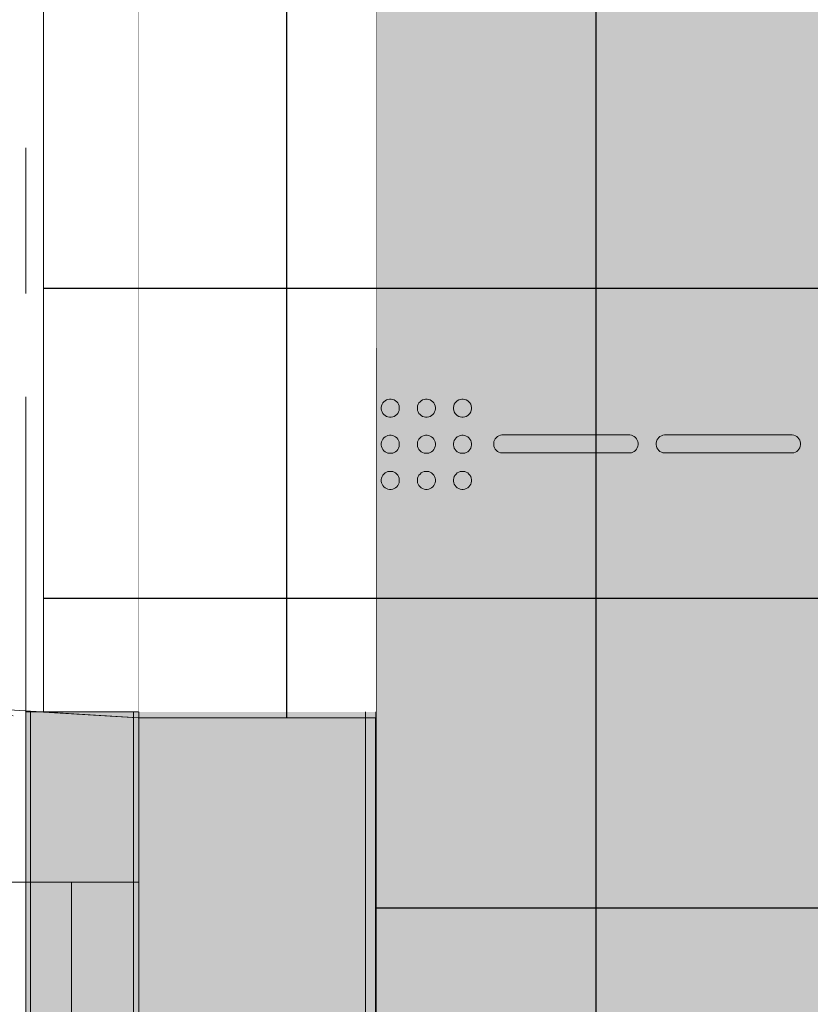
# Model space of a CAD drawing. Header units: millimetres. Extents: x -440702 to -371925, y -30725 to 14204.
# Tile 216 of 256: x -437358 to -435825, y -15053 to -13145. Entities that reach past the tile are written whole.
import ezdxf
from ezdxf.enums import TextEntityAlignment as Align

# ---------------------------------------------------------------- set-up
doc = ezdxf.new("R2010")
doc.units = ezdxf.units.MM
doc.header["$MEASUREMENT"] = 0
for name, pattern in [('Achse', [2300, 0, -800, 1500, 0]), ('Dashed', [564.444447, 282.222223, -282.222223]), ('Hidden Line', [391.222223, 282.222223, -109]), ('Wipeout_Contour', [1000, 0, -1000])]:
    doc.linetypes.add(name, pattern=pattern)
for name, color, linetype in [('A-AREA.IFC Model', 7, 'Continuous'), ('New_A-FLOR.IFC Model', 7, 'Continuous'), ('New_A-WALL.IFC Model', 7, 'Continuous'), ('SA viimistlus_põrand', 7, 'Continuous')]:
    doc.layers.add(name, color=color, linetype=linetype)
for name, color, linetype, lineweight in [('ARCHICAD Zone Stamps_Pen_No__1', 7, 'Continuous', 13), ('New_A-WALL.IFC Model_Pen_No__1', 7, 'Continuous', 13), ('New_A-WALL.IFC Model_Pen_No__23', 7, 'Continuous', 13), ('SA viimistlus_põrand_Pen_No__1', 7, 'Continuous', 13), ('SA viimistlus_põrand_Pen_No__42', 8, 'Continuous', 25)]:
    doc.layers.add(name, color=color, linetype=linetype, lineweight=lineweight)
for name, color, linetype, lineweight, true_color in [('New_A-FLOR.IFC Model_Pen_No__89', 7, 'Continuous', 20, 0x71cebe), ('New_A-WALL.IFC Model_Pen_No__160', 7, 'Continuous', 0, 0xe8e8e8), ('New_A-WALL.IFC Model_Pen_No__87', 7, 'Continuous', 20, 0x6a6a6a), ('SA viimistlus_põrand_Pen_No__44', 7, 'Continuous', 18, 0x5b722e), ('SA viimistlus_põrand_Pen_No__64', 7, 'Continuous', 18, 0x41c341)]:
    doc.layers.add(name, color=color, linetype=linetype, lineweight=lineweight, true_color=true_color)
doc.styles.add('GENERATED_STYLE_1', font='txt')

# ---------------------------------------------------------------- blocks, each defined once
blk = doc.blocks.new('Vastuvõtt_102_1_1', base_point=(-433333.9, -15624.1))
at = {"layer": 'A-AREA.IFC Model', "linetype": 'Continuous', "lineweight": 0, "true_color": 0xffffff}
h = blk.add_hatch(color=7, dxfattribs=at)
h.paths.add_polyline_path([(-433176.5, -12877.5), (-436668.1, -12877.5), (-436668, -18427.6), (-435870.8, -18427.6), (-435680.8, -18471.6), (-431380.8, -18471.6), (-431380.8, -18427.6), (-431165.5, -18427.6), (-431165.5, -18298.8), (-430765.5, -18298.8), (-430765.5, -18427.6), (-427931.7, -18427.6), (-427931.7, -12877.5), (-431039.5, -12877.5)])
h.paths.add_polyline_path([(-430840.5, -16827.5), (-431090.5, -16827.5), (-431090.5, -16577.5), (-430840.5, -16577.5)], flags=0)
h.paths.add_polyline_path([(-430765.5, -14718.8), (-431039.5, -14718.8), (-431039.5, -14132.8), (-430765.5, -14132.8)], flags=0)
at = {"layer": 'ARCHICAD Zone Stamps_Pen_No__1', "color": 7, "lineweight": 13, "style": 'GENERATED_STYLE_1'}
for tag, p in [('ROOM_NAME', (-433333.9, -15674.4)), ('ROOM_NUMBER', (-433333.9, -16020.1)), ('ROOM_AREA', (-433333.9, -16365.8))]:
    blk.add_attdef(tag, text='', height=220, dxfattribs=at).set_placement(p, align=Align.TOP_LEFT)
blk = doc.blocks.new('Slab_3_1', base_point=(-406582.9, -12877.5))
at = {"layer": 'New_A-FLOR.IFC Model_Pen_No__89', "color": 123, "linetype": 'Dashed', "lineweight": 20, "true_color": 0x71cebe, "flags": 128}
blk.add_lwpolyline([(-406582.9, -12877.5), (-436667.1, -12877.5), (-436667.1, -18427.6), (-406582.9, -18427.6)], close=True, dxfattribs=at)
blk = doc.blocks.new('Slab_51_1', base_point=(-436667.1, -12877.5))
at = {"layer": 'New_A-FLOR.IFC Model_Pen_No__89', "color": 123, "linetype": 'Continuous', "lineweight": 20, "true_color": 0x71cebe, "flags": 128}
blk.add_lwpolyline([(-436667.1, -12877.5), (-436667.1, -18427.6), (-403385.3, -18427.6), (-403385.3, -12877.5)], close=True, dxfattribs=at)
blk = doc.blocks.new('Slab_55_1', base_point=(-437310.2, -12957.4))
at = {"layer": 'New_A-FLOR.IFC Model_Pen_No__89', "color": 123, "linetype": 'Dashed', "lineweight": 20, "true_color": 0x71cebe, "flags": 128}
blk.add_lwpolyline([(-437310.2, -12957.4), (-437568.8, -12957.4), (-437568.9, -14116.1), (-437506.8, -14116.1), (-437506.8, -14474.6), (-437346.1, -14497.5), (-437346.1, -13075.7), (-437310.2, -13075.7)], close=True, dxfattribs=at)
blk = doc.blocks.new('Opening_1_1')
at = {"layer": 'New_A-WALL.IFC Model_Pen_No__1', "color": 7, "linetype": 'Hidden Line', "lineweight": 13, "flags": 128}
for points in [[(-436667.1, -13075.7), (-436687.1, -13075.7), (-437127.1, -13075.7)], [(-437127, -14486.2), (-436687, -14486.2), (-436667, -14486.2)]]:
    blk.add_lwpolyline(points, dxfattribs=at)
at = {"layer": 'New_A-WALL.IFC Model_Pen_No__87', "color": 251, "linetype": 'Continuous', "lineweight": 20, "true_color": 0x6a6a6a, "flags": 128}
for points in [[(-437127.1, -13075.7), (-437127, -14486.2)], [(-436667, -14486.2), (-436667.1, -13075.7)]]:
    blk.add_lwpolyline(points, dxfattribs=at)
blk = doc.blocks.new('Opening_5_1')
at = {"layer": 'New_A-WALL.IFC Model_Pen_No__1', "color": 7, "linetype": 'Achse', "lineweight": 13, "flags": 128}
for points in [[(-437346.1, -13075.7), (-437346.1, -14486.2)], [(-436667.1, -14486.2), (-436667.1, -13075.7)]]:
    blk.add_lwpolyline(points, dxfattribs=at)
at = {"layer": 'New_A-WALL.IFC Model_Pen_No__23', "color": 7, "linetype": 'Continuous', "lineweight": 13, "flags": 128}
for points in [[(-437337.1, -13075.7), (-437346.1, -13075.7)], [(-437137.1, -13075.7), (-437337.1, -13075.7)], [(-436687.1, -13075.7), (-437137.1, -13075.7)], [(-436667.1, -13075.7), (-436687.1, -13075.7)], [(-437346.1, -14486.2), (-437337.1, -14486.2)], [(-437337.1, -14486.2), (-437137.1, -14486.2)], [(-437137.1, -14486.2), (-436687.1, -14486.2)], [(-436687.1, -14486.2), (-436667.1, -14486.2)]]:
    blk.add_lwpolyline(points, dxfattribs=at)
blk = doc.blocks.new('Wall_13_1', base_point=(-436897, -18657.6))
at = {"color": 254, "linetype": 'Wipeout_Contour', "lineweight": 0, "ltscale": 1747845.264975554}
blk.add_wipeout([(-436667, -18427.6), (-436667.1, -12538), (-436687.1, -12538), (-436687, -18427.6)], dxfattribs=at).dxf.layer = 'New_A-WALL.IFC Model'
at = {"layer": 'New_A-WALL.IFC Model_Pen_No__87', "color": 251, "linetype": 'Continuous', "lineweight": 20, "true_color": 0x6a6a6a, "flags": 128}
blk.add_lwpolyline([(-436667, -18427.6), (-436667, -14486.2)], dxfattribs=at)
at = {"color": 254, "linetype": 'Wipeout_Contour', "lineweight": 0, "ltscale": 1748764.667262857}
blk.add_wipeout([(-436687, -18427.6), (-436687.1, -12538), (-437127.1, -12538), (-437127, -18427.6)], dxfattribs=at).dxf.layer = 'New_A-WALL.IFC Model'
at = {"layer": 'New_A-WALL.IFC Model_Pen_No__87', "color": 251, "linetype": 'Continuous', "lineweight": 20, "true_color": 0x6a6a6a, "flags": 128}
blk.add_lwpolyline([(-437127, -14486.2), (-437127, -18427.6)], dxfattribs=at)
blk = doc.blocks.new('Wall_33_1', base_point=(-437006.6, -18657.6))
at = {"layer": 'New_A-WALL.IFC Model_Pen_No__160', "linetype": 'Continuous', "lineweight": 0, "true_color": 0x747474}
for points in [[(-437346.1, -18887.6), (-437337.1, -18881.5), (-437337.1, -14486.2), (-437346.1, -14486.2)], [(-437137.1, -14486.2), (-437337.1, -14486.2), (-437337.1, -18447.6), (-437137.1, -18447.6)], [(-436687.1, -14486.2), (-437137.1, -14486.2), (-437137.1, -18447.6), (-436696.6, -18447.6), (-436687.1, -18441.1)], [(-436667.1, -14486.2), (-436687.1, -14486.2), (-436687.1, -18427.6), (-436667.1, -18427.6)]]:
    blk.add_hatch(color=8, dxfattribs=at).paths.add_polyline_path(points)
at = {"layer": 'New_A-WALL.IFC Model_Pen_No__1', "color": 7, "linetype": 'Continuous', "lineweight": 13}
for p, q in [((-437337.1, -18881.5), (-437337.1, -14486.2)), ((-437137.1, -18447.6), (-437137.1, -14486.2)), ((-436687.1, -18441.1), (-436687.1, -14486.2))]:
    blk.add_line(p, q, dxfattribs=at)
at = {"layer": 'New_A-WALL.IFC Model_Pen_No__1', "color": 7, "linetype": 'Continuous', "lineweight": 13, "flags": 128}
for points in [[(-437346.1, -14486.2), (-437346.1, -18887.6)], [(-436667.1, -18427.6), (-436667.1, -14486.2)]]:
    blk.add_lwpolyline(points, dxfattribs=at)
blk = doc.blocks.new('Wall 1')
at = {"layer": 'New_A-WALL.IFC Model_Pen_No__1', "color": 7, "linetype": 'Continuous', "lineweight": 13}
for p, q in [((130.2, 4201.2), (0.2, 4201.2)), ((0.2, 4201.2), (0.2, 0.1)), ((130.2, 130.1), (130.2, 4201.2))]:
    blk.add_line(p, q, dxfattribs=at)
blk = doc.blocks.new('Wall 2')
at = {"layer": 'New_A-WALL.IFC Model_Pen_No__1', "color": 7, "linetype": 'Continuous', "lineweight": 13}
for p, q in [((700.3, 0), (100, 0)), ((100, 0), (100, -82.1)), ((700.3, -162), (700.3, 0)), ((100, -82.1), (0, -82.1)), ((0, -82.1), (0, -541.8)), ((318.9, -541.8), (341.8, -162)), ((341.8, -162), (700.3, -162)), ((0, -541.8), (318.9, -541.8))]:
    blk.add_line(p, q, dxfattribs=at)
blk = doc.blocks.new('Slab_68_1', base_point=(-437311.4, -14486.5))
at = {"layer": 'SA viimistlus_põrand_Pen_No__42', "linetype": 'Continuous', "lineweight": 25}
h = blk.add_hatch(dxfattribs=at)
h.set_pattern_fill('Grid_60x60__2__0001', color=8, style=0, pattern_type=2)
h.set_pattern_definition([(0, (-430840.6, -16665.96), (0, 600), []), (90, (-430840.6, -16665.96), (-600, 0), [])])
h.paths.add_polyline_path([(-437311.4, -14486.5), (-437128.2, -14497.5), (-436668.2, -14497.5), (-436668.2, -18427.6), (-431165.6, -18427.6), (-431165.6, -18305.1), (-430765.6, -18305.1), (-430765.6, -18427.6), (-427931.8, -18427.6), (-427931.8, -17877.6), (-427631.8, -17877.6), (-427631.8, -15877.6), (-427931.8, -15877.6), (-427931.8, -12877.5), (-431039.6, -12877.5), (-433176.6, -12877.5), (-435183, -12877.5), (-436668.2, -12877.5), (-436668.2, -13075.7), (-437311.4, -13075.7)])
h.paths.add_polyline_path([(-431090.6, -16416), (-430840.6, -16416), (-430840.6, -16666), (-431090.6, -16666)], flags=0)
h.paths.add_polyline_path([(-431039.6, -14530.5), (-431039.6, -14107.8), (-430765.6, -14107.8), (-430765.6, -14530.5)], flags=0)
at = {"layer": 'SA viimistlus_põrand_Pen_No__1', "color": 7, "linetype": 'Continuous', "lineweight": 13, "flags": 128}
blk.add_lwpolyline([(-437311.4, -14486.5), (-437311.4, -13075.7), (-436668.2, -13075.7), (-436668.2, -12877.5), (-435183, -12877.5), (-433176.6, -12877.5), (-431039.6, -12877.5), (-427931.8, -12877.5), (-427931.8, -15877.6), (-427631.8, -15877.6), (-427631.8, -17877.6), (-427931.8, -17877.6), (-427931.8, -18427.6), (-430765.6, -18427.6), (-430765.6, -18305.1), (-431165.6, -18305.1), (-431165.6, -18427.6), (-436668.2, -18427.6), (-436668.2, -14497.5), (-437128.2, -14497.5)], close=True, dxfattribs=at)

msp = doc.modelspace()

# ---------------------------------------------------------------- hatches: boundary and pattern name
at = {"layer": 'SA viimistlus_põrand_Pen_No__64', "linetype": 'Continuous', "lineweight": 18, "true_color": 0x41c341}
for points in [[(-436653.7, -13907.8), (-436651.7, -13910.1), (-436649.4, -13912.1), (-436646.7, -13913.6), (-436643.8, -13914.7), (-436640.8, -13915.2), (-436637.8, -13915.2), (-436634.7, -13914.7), (-436631.9, -13913.6), (-436629.2, -13912.1), (-436626.9, -13910.1), (-436624.9, -13907.8), (-436623.4, -13905.1), (-436622.3, -13902.3), (-436621.8, -13899.2), (-436621.8, -13897.7), (-436621.8, -13896.2), (-436622.3, -13893.2), (-436623.4, -13890.3), (-436624.9, -13887.6), (-436626.9, -13885.3), (-436629.2, -13883.3), (-436631.9, -13881.8), (-436634.7, -13880.7), (-436637.8, -13880.2), (-436640.8, -13880.2), (-436643.8, -13880.7), (-436646.7, -13881.8), (-436649.4, -13883.3), (-436651.7, -13885.3), (-436653.7, -13887.6), (-436655.2, -13890.3), (-436656.3, -13893.2), (-436656.8, -13896.2), (-436656.8, -13897.7), (-436656.8, -13899.2), (-436656.3, -13902.3), (-436655.2, -13905.1)], [(-436583.7, -13907.8), (-436581.7, -13910.1), (-436579.4, -13912.1), (-436576.7, -13913.6), (-436573.8, -13914.7), (-436570.8, -13915.2), (-436567.8, -13915.2), (-436564.7, -13914.7), (-436561.9, -13913.6), (-436559.2, -13912.1), (-436556.9, -13910.1), (-436554.9, -13907.8), (-436553.4, -13905.1), (-436552.3, -13902.3), (-436551.8, -13899.2), (-436551.8, -13897.7), (-436551.8, -13896.2), (-436552.3, -13893.2), (-436553.4, -13890.3), (-436554.9, -13887.6), (-436556.9, -13885.3), (-436559.2, -13883.3), (-436561.9, -13881.8), (-436564.7, -13880.7), (-436567.8, -13880.2), (-436570.8, -13880.2), (-436573.8, -13880.7), (-436576.7, -13881.8), (-436579.4, -13883.3), (-436581.7, -13885.3), (-436583.7, -13887.6), (-436585.2, -13890.3), (-436586.3, -13893.2), (-436586.8, -13896.2), (-436586.8, -13897.7), (-436586.8, -13899.2), (-436586.3, -13902.3), (-436585.2, -13905.1)], [(-436513.7, -13907.8), (-436511.7, -13910.1), (-436509.4, -13912.1), (-436506.7, -13913.6), (-436503.8, -13914.7), (-436500.8, -13915.2), (-436497.8, -13915.2), (-436494.7, -13914.7), (-436491.9, -13913.6), (-436489.2, -13912.1), (-436486.9, -13910.1), (-436484.9, -13907.8), (-436483.4, -13905.1), (-436482.3, -13902.3), (-436481.8, -13899.2), (-436481.8, -13897.7), (-436481.8, -13896.2), (-436482.3, -13893.2), (-436483.4, -13890.3), (-436484.9, -13887.6), (-436486.9, -13885.3), (-436489.2, -13883.3), (-436491.9, -13881.8), (-436494.7, -13880.7), (-436497.8, -13880.2), (-436500.8, -13880.2), (-436503.8, -13880.7), (-436506.7, -13881.8), (-436509.4, -13883.3), (-436511.7, -13885.3), (-436513.7, -13887.6), (-436515.2, -13890.3), (-436516.3, -13893.2), (-436516.8, -13896.2), (-436516.8, -13897.7), (-436516.8, -13899.2), (-436516.3, -13902.3), (-436515.2, -13905.1)], [(-436653.7, -13977.8), (-436651.7, -13980.1), (-436649.4, -13982.1), (-436646.7, -13983.6), (-436643.8, -13984.7), (-436640.8, -13985.2), (-436637.8, -13985.2), (-436634.7, -13984.7), (-436631.9, -13983.6), (-436629.2, -13982.1), (-436626.9, -13980.1), (-436624.9, -13977.8), (-436623.4, -13975.1), (-436622.3, -13972.3), (-436621.8, -13969.2), (-436621.8, -13967.7), (-436621.8, -13966.2), (-436622.3, -13963.2), (-436623.4, -13960.3), (-436624.9, -13957.6), (-436626.9, -13955.3), (-436629.2, -13953.3), (-436631.9, -13951.8), (-436634.7, -13950.7), (-436637.8, -13950.2), (-436640.8, -13950.2), (-436643.8, -13950.7), (-436646.7, -13951.8), (-436649.4, -13953.3), (-436651.7, -13955.3), (-436653.7, -13957.6), (-436655.2, -13960.3), (-436656.3, -13963.2), (-436656.8, -13966.2), (-436656.8, -13967.7), (-436656.8, -13969.2), (-436656.3, -13972.3), (-436655.2, -13975.1)], [(-436583.7, -13977.8), (-436581.7, -13980.1), (-436579.4, -13982.1), (-436576.7, -13983.6), (-436573.8, -13984.7), (-436570.8, -13985.2), (-436567.8, -13985.2), (-436564.7, -13984.7), (-436561.9, -13983.6), (-436559.2, -13982.1), (-436556.9, -13980.1), (-436554.9, -13977.8), (-436553.4, -13975.1), (-436552.3, -13972.3), (-436551.8, -13969.2), (-436551.8, -13967.7), (-436551.8, -13966.2), (-436552.3, -13963.2), (-436553.4, -13960.3), (-436554.9, -13957.6), (-436556.9, -13955.3), (-436559.2, -13953.3), (-436561.9, -13951.8), (-436564.7, -13950.7), (-436567.8, -13950.2), (-436570.8, -13950.2), (-436573.8, -13950.7), (-436576.7, -13951.8), (-436579.4, -13953.3), (-436581.7, -13955.3), (-436583.7, -13957.6), (-436585.2, -13960.3), (-436586.3, -13963.2), (-436586.8, -13966.2), (-436586.8, -13967.7), (-436586.8, -13969.2), (-436586.3, -13972.3), (-436585.2, -13975.1)], [(-436513.7, -13977.8), (-436511.7, -13980.1), (-436509.4, -13982.1), (-436506.7, -13983.6), (-436503.8, -13984.7), (-436500.8, -13985.2), (-436497.8, -13985.2), (-436494.7, -13984.7), (-436491.9, -13983.6), (-436489.2, -13982.1), (-436486.9, -13980.1), (-436484.9, -13977.8), (-436483.4, -13975.1), (-436482.3, -13972.3), (-436481.8, -13969.2), (-436481.8, -13967.7), (-436481.8, -13966.2), (-436482.3, -13963.2), (-436483.4, -13960.3), (-436484.9, -13957.6), (-436486.9, -13955.3), (-436489.2, -13953.3), (-436491.9, -13951.8), (-436494.7, -13950.7), (-436497.8, -13950.2), (-436500.8, -13950.2), (-436503.8, -13950.7), (-436506.7, -13951.8), (-436509.4, -13953.3), (-436511.7, -13955.3), (-436513.7, -13957.6), (-436515.2, -13960.3), (-436516.3, -13963.2), (-436516.8, -13966.2), (-436516.8, -13967.7), (-436516.8, -13969.2), (-436516.3, -13972.3), (-436515.2, -13975.1)], [(-436421.3, -13949.6), (-436422.8, -13949.6), (-436425.9, -13950.1), (-436428.7, -13951.2), (-436431.4, -13952.7), (-436433.7, -13954.7), (-436435.7, -13957), (-436437.2, -13959.7), (-436438.3, -13962.5), (-436438.8, -13965.6), (-436438.8, -13968.6), (-436438.3, -13971.6), (-436437.2, -13974.5), (-436435.7, -13977.2), (-436433.7, -13979.5), (-436431.4, -13981.5), (-436428.7, -13983), (-436425.9, -13984.1), (-436422.8, -13984.6), (-436421.3, -13984.6), (-436176.3, -13984.6), (-436174.8, -13984.6), (-436171.8, -13984.1), (-436168.9, -13983), (-436166.2, -13981.5), (-436163.9, -13979.5), (-436161.9, -13977.2), (-436160.4, -13974.5), (-436159.3, -13971.6), (-436158.8, -13968.6), (-436158.8, -13965.6), (-436159.3, -13962.5), (-436160.4, -13959.7), (-436161.9, -13957), (-436163.9, -13954.7), (-436166.2, -13952.7), (-436168.9, -13951.2), (-436171.8, -13950.1), (-436174.8, -13949.6), (-436176.3, -13949.6)], [(-436106.4, -13949.6), (-436107.9, -13949.6), (-436111, -13950.1), (-436113.8, -13951.2), (-436116.5, -13952.7), (-436118.8, -13954.7), (-436120.8, -13957), (-436122.3, -13959.7), (-436123.4, -13962.5), (-436123.9, -13965.6), (-436123.9, -13968.6), (-436123.4, -13971.6), (-436122.3, -13974.5), (-436120.8, -13977.2), (-436118.8, -13979.5), (-436116.5, -13981.5), (-436113.8, -13983), (-436111, -13984.1), (-436107.9, -13984.6), (-436106.4, -13984.6), (-435861.4, -13984.6), (-435859.9, -13984.6), (-435856.9, -13984.1), (-435854, -13983), (-435851.3, -13981.5), (-435849, -13979.5), (-435847, -13977.2), (-435845.5, -13974.5), (-435844.4, -13971.6), (-435843.9, -13968.6), (-435843.9, -13965.6), (-435844.4, -13962.5), (-435845.5, -13959.7), (-435847, -13957), (-435849, -13954.7), (-435851.3, -13952.7), (-435854, -13951.2), (-435856.9, -13950.1), (-435859.9, -13949.6), (-435861.4, -13949.6)], [(-436653.7, -14047.8), (-436651.7, -14050.1), (-436649.4, -14052.1), (-436646.7, -14053.6), (-436643.8, -14054.7), (-436640.8, -14055.2), (-436637.8, -14055.2), (-436634.7, -14054.7), (-436631.9, -14053.6), (-436629.2, -14052.1), (-436626.9, -14050.1), (-436624.9, -14047.8), (-436623.4, -14045.1), (-436622.3, -14042.3), (-436621.8, -14039.2), (-436621.8, -14037.7), (-436621.8, -14036.2), (-436622.3, -14033.2), (-436623.4, -14030.3), (-436624.9, -14027.6), (-436626.9, -14025.3), (-436629.2, -14023.3), (-436631.9, -14021.8), (-436634.7, -14020.7), (-436637.8, -14020.2), (-436640.8, -14020.2), (-436643.8, -14020.7), (-436646.7, -14021.8), (-436649.4, -14023.3), (-436651.7, -14025.3), (-436653.7, -14027.6), (-436655.2, -14030.3), (-436656.3, -14033.2), (-436656.8, -14036.2), (-436656.8, -14037.7), (-436656.8, -14039.2), (-436656.3, -14042.3), (-436655.2, -14045.1)], [(-436583.7, -14047.8), (-436581.7, -14050.1), (-436579.4, -14052.1), (-436576.7, -14053.6), (-436573.8, -14054.7), (-436570.8, -14055.2), (-436567.8, -14055.2), (-436564.7, -14054.7), (-436561.9, -14053.6), (-436559.2, -14052.1), (-436556.9, -14050.1), (-436554.9, -14047.8), (-436553.4, -14045.1), (-436552.3, -14042.3), (-436551.8, -14039.2), (-436551.8, -14037.7), (-436551.8, -14036.2), (-436552.3, -14033.2), (-436553.4, -14030.3), (-436554.9, -14027.6), (-436556.9, -14025.3), (-436559.2, -14023.3), (-436561.9, -14021.8), (-436564.7, -14020.7), (-436567.8, -14020.2), (-436570.8, -14020.2), (-436573.8, -14020.7), (-436576.7, -14021.8), (-436579.4, -14023.3), (-436581.7, -14025.3), (-436583.7, -14027.6), (-436585.2, -14030.3), (-436586.3, -14033.2), (-436586.8, -14036.2), (-436586.8, -14037.7), (-436586.8, -14039.2), (-436586.3, -14042.3), (-436585.2, -14045.1)], [(-436513.7, -14047.8), (-436511.7, -14050.1), (-436509.4, -14052.1), (-436506.7, -14053.6), (-436503.8, -14054.7), (-436500.8, -14055.2), (-436497.8, -14055.2), (-436494.7, -14054.7), (-436491.9, -14053.6), (-436489.2, -14052.1), (-436486.9, -14050.1), (-436484.9, -14047.8), (-436483.4, -14045.1), (-436482.3, -14042.3), (-436481.8, -14039.2), (-436481.8, -14037.7), (-436481.8, -14036.2), (-436482.3, -14033.2), (-436483.4, -14030.3), (-436484.9, -14027.6), (-436486.9, -14025.3), (-436489.2, -14023.3), (-436491.9, -14021.8), (-436494.7, -14020.7), (-436497.8, -14020.2), (-436500.8, -14020.2), (-436503.8, -14020.7), (-436506.7, -14021.8), (-436509.4, -14023.3), (-436511.7, -14025.3), (-436513.7, -14027.6), (-436515.2, -14030.3), (-436516.3, -14033.2), (-436516.8, -14036.2), (-436516.8, -14037.7), (-436516.8, -14039.2), (-436516.3, -14042.3), (-436515.2, -14045.1)]]:
    msp.add_hatch(color=95, dxfattribs=at).paths.add_polyline_path(points)

# ---------------------------------------------------------------- linework, layer by layer
at = {"layer": 'A-AREA.IFC Model', "color": 7, "linetype": 'Continuous', "lineweight": 0, "true_color": 0xffffff, "flags": 128}
msp.add_lwpolyline([(-433176.5, -12877.5), (-436668.1, -12877.5), (-436668, -18427.6), (-435870.8, -18427.6), (-435680.8, -18471.6), (-431380.8, -18471.6), (-431380.8, -18427.6), (-431165.5, -18427.6), (-431165.5, -18298.8), (-430765.5, -18298.8), (-430765.5, -18427.6), (-427931.7, -18427.6), (-427931.7, -12877.5), (-431039.5, -12877.5)], close=True, dxfattribs=at)
at = {"layer": 'SA viimistlus_põrand_Pen_No__44', "color": 77, "linetype": 'Continuous', "lineweight": 18, "true_color": 0x5b722e, "flags": 128}
for points in [[(-436653.7, -13907.8), (-436651.7, -13910.1), (-436649.4, -13912.1), (-436646.7, -13913.6), (-436643.8, -13914.7), (-436640.8, -13915.2), (-436637.8, -13915.2), (-436634.7, -13914.7), (-436631.9, -13913.6), (-436629.2, -13912.1), (-436626.9, -13910.1), (-436624.9, -13907.8), (-436623.4, -13905.1), (-436622.3, -13902.3), (-436621.8, -13899.2), (-436621.8, -13897.7), (-436621.8, -13896.2), (-436622.3, -13893.2), (-436623.4, -13890.3), (-436624.9, -13887.6), (-436626.9, -13885.3), (-436629.2, -13883.3), (-436631.9, -13881.8), (-436634.7, -13880.7), (-436637.8, -13880.2), (-436640.8, -13880.2), (-436643.8, -13880.7), (-436646.7, -13881.8), (-436649.4, -13883.3), (-436651.7, -13885.3), (-436653.7, -13887.6), (-436655.2, -13890.3), (-436656.3, -13893.2), (-436656.8, -13896.2), (-436656.8, -13897.7), (-436656.8, -13899.2), (-436656.3, -13902.3), (-436655.2, -13905.1)], [(-436583.7, -13907.8), (-436581.7, -13910.1), (-436579.4, -13912.1), (-436576.7, -13913.6), (-436573.8, -13914.7), (-436570.8, -13915.2), (-436567.8, -13915.2), (-436564.7, -13914.7), (-436561.9, -13913.6), (-436559.2, -13912.1), (-436556.9, -13910.1), (-436554.9, -13907.8), (-436553.4, -13905.1), (-436552.3, -13902.3), (-436551.8, -13899.2), (-436551.8, -13897.7), (-436551.8, -13896.2), (-436552.3, -13893.2), (-436553.4, -13890.3), (-436554.9, -13887.6), (-436556.9, -13885.3), (-436559.2, -13883.3), (-436561.9, -13881.8), (-436564.7, -13880.7), (-436567.8, -13880.2), (-436570.8, -13880.2), (-436573.8, -13880.7), (-436576.7, -13881.8), (-436579.4, -13883.3), (-436581.7, -13885.3), (-436583.7, -13887.6), (-436585.2, -13890.3), (-436586.3, -13893.2), (-436586.8, -13896.2), (-436586.8, -13897.7), (-436586.8, -13899.2), (-436586.3, -13902.3), (-436585.2, -13905.1)], [(-436513.7, -13907.8), (-436511.7, -13910.1), (-436509.4, -13912.1), (-436506.7, -13913.6), (-436503.8, -13914.7), (-436500.8, -13915.2), (-436497.8, -13915.2), (-436494.7, -13914.7), (-436491.9, -13913.6), (-436489.2, -13912.1), (-436486.9, -13910.1), (-436484.9, -13907.8), (-436483.4, -13905.1), (-436482.3, -13902.3), (-436481.8, -13899.2), (-436481.8, -13897.7), (-436481.8, -13896.2), (-436482.3, -13893.2), (-436483.4, -13890.3), (-436484.9, -13887.6), (-436486.9, -13885.3), (-436489.2, -13883.3), (-436491.9, -13881.8), (-436494.7, -13880.7), (-436497.8, -13880.2), (-436500.8, -13880.2), (-436503.8, -13880.7), (-436506.7, -13881.8), (-436509.4, -13883.3), (-436511.7, -13885.3), (-436513.7, -13887.6), (-436515.2, -13890.3), (-436516.3, -13893.2), (-436516.8, -13896.2), (-436516.8, -13897.7), (-436516.8, -13899.2), (-436516.3, -13902.3), (-436515.2, -13905.1)], [(-436653.7, -13977.8), (-436651.7, -13980.1), (-436649.4, -13982.1), (-436646.7, -13983.6), (-436643.8, -13984.7), (-436640.8, -13985.2), (-436637.8, -13985.2), (-436634.7, -13984.7), (-436631.9, -13983.6), (-436629.2, -13982.1), (-436626.9, -13980.1), (-436624.9, -13977.8), (-436623.4, -13975.1), (-436622.3, -13972.3), (-436621.8, -13969.2), (-436621.8, -13967.7), (-436621.8, -13966.2), (-436622.3, -13963.2), (-436623.4, -13960.3), (-436624.9, -13957.6), (-436626.9, -13955.3), (-436629.2, -13953.3), (-436631.9, -13951.8), (-436634.7, -13950.7), (-436637.8, -13950.2), (-436640.8, -13950.2), (-436643.8, -13950.7), (-436646.7, -13951.8), (-436649.4, -13953.3), (-436651.7, -13955.3), (-436653.7, -13957.6), (-436655.2, -13960.3), (-436656.3, -13963.2), (-436656.8, -13966.2), (-436656.8, -13967.7), (-436656.8, -13969.2), (-436656.3, -13972.3), (-436655.2, -13975.1)], [(-436583.7, -13977.8), (-436581.7, -13980.1), (-436579.4, -13982.1), (-436576.7, -13983.6), (-436573.8, -13984.7), (-436570.8, -13985.2), (-436567.8, -13985.2), (-436564.7, -13984.7), (-436561.9, -13983.6), (-436559.2, -13982.1), (-436556.9, -13980.1), (-436554.9, -13977.8), (-436553.4, -13975.1), (-436552.3, -13972.3), (-436551.8, -13969.2), (-436551.8, -13967.7), (-436551.8, -13966.2), (-436552.3, -13963.2), (-436553.4, -13960.3), (-436554.9, -13957.6), (-436556.9, -13955.3), (-436559.2, -13953.3), (-436561.9, -13951.8), (-436564.7, -13950.7), (-436567.8, -13950.2), (-436570.8, -13950.2), (-436573.8, -13950.7), (-436576.7, -13951.8), (-436579.4, -13953.3), (-436581.7, -13955.3), (-436583.7, -13957.6), (-436585.2, -13960.3), (-436586.3, -13963.2), (-436586.8, -13966.2), (-436586.8, -13967.7), (-436586.8, -13969.2), (-436586.3, -13972.3), (-436585.2, -13975.1)], [(-436513.7, -13977.8), (-436511.7, -13980.1), (-436509.4, -13982.1), (-436506.7, -13983.6), (-436503.8, -13984.7), (-436500.8, -13985.2), (-436497.8, -13985.2), (-436494.7, -13984.7), (-436491.9, -13983.6), (-436489.2, -13982.1), (-436486.9, -13980.1), (-436484.9, -13977.8), (-436483.4, -13975.1), (-436482.3, -13972.3), (-436481.8, -13969.2), (-436481.8, -13967.7), (-436481.8, -13966.2), (-436482.3, -13963.2), (-436483.4, -13960.3), (-436484.9, -13957.6), (-436486.9, -13955.3), (-436489.2, -13953.3), (-436491.9, -13951.8), (-436494.7, -13950.7), (-436497.8, -13950.2), (-436500.8, -13950.2), (-436503.8, -13950.7), (-436506.7, -13951.8), (-436509.4, -13953.3), (-436511.7, -13955.3), (-436513.7, -13957.6), (-436515.2, -13960.3), (-436516.3, -13963.2), (-436516.8, -13966.2), (-436516.8, -13967.7), (-436516.8, -13969.2), (-436516.3, -13972.3), (-436515.2, -13975.1)], [(-436421.3, -13949.6), (-436422.8, -13949.6), (-436425.9, -13950.1), (-436428.7, -13951.2), (-436431.4, -13952.7), (-436433.7, -13954.7), (-436435.7, -13957), (-436437.2, -13959.7), (-436438.3, -13962.5), (-436438.8, -13965.6), (-436438.8, -13968.6), (-436438.3, -13971.6), (-436437.2, -13974.5), (-436435.7, -13977.2), (-436433.7, -13979.5), (-436431.4, -13981.5), (-436428.7, -13983), (-436425.9, -13984.1), (-436422.8, -13984.6), (-436421.3, -13984.6), (-436176.3, -13984.6), (-436174.8, -13984.6), (-436171.8, -13984.1), (-436168.9, -13983), (-436166.2, -13981.5), (-436163.9, -13979.5), (-436161.9, -13977.2), (-436160.4, -13974.5), (-436159.3, -13971.6), (-436158.8, -13968.6), (-436158.8, -13965.6), (-436159.3, -13962.5), (-436160.4, -13959.7), (-436161.9, -13957), (-436163.9, -13954.7), (-436166.2, -13952.7), (-436168.9, -13951.2), (-436171.8, -13950.1), (-436174.8, -13949.6), (-436176.3, -13949.6)], [(-436106.4, -13949.6), (-436107.9, -13949.6), (-436111, -13950.1), (-436113.8, -13951.2), (-436116.5, -13952.7), (-436118.8, -13954.7), (-436120.8, -13957), (-436122.3, -13959.7), (-436123.4, -13962.5), (-436123.9, -13965.6), (-436123.9, -13968.6), (-436123.4, -13971.6), (-436122.3, -13974.5), (-436120.8, -13977.2), (-436118.8, -13979.5), (-436116.5, -13981.5), (-436113.8, -13983), (-436111, -13984.1), (-436107.9, -13984.6), (-436106.4, -13984.6), (-435861.4, -13984.6), (-435859.9, -13984.6), (-435856.9, -13984.1), (-435854, -13983), (-435851.3, -13981.5), (-435849, -13979.5), (-435847, -13977.2), (-435845.5, -13974.5), (-435844.4, -13971.6), (-435843.9, -13968.6), (-435843.9, -13965.6), (-435844.4, -13962.5), (-435845.5, -13959.7), (-435847, -13957), (-435849, -13954.7), (-435851.3, -13952.7), (-435854, -13951.2), (-435856.9, -13950.1), (-435859.9, -13949.6), (-435861.4, -13949.6)], [(-436653.7, -14047.8), (-436651.7, -14050.1), (-436649.4, -14052.1), (-436646.7, -14053.6), (-436643.8, -14054.7), (-436640.8, -14055.2), (-436637.8, -14055.2), (-436634.7, -14054.7), (-436631.9, -14053.6), (-436629.2, -14052.1), (-436626.9, -14050.1), (-436624.9, -14047.8), (-436623.4, -14045.1), (-436622.3, -14042.3), (-436621.8, -14039.2), (-436621.8, -14037.7), (-436621.8, -14036.2), (-436622.3, -14033.2), (-436623.4, -14030.3), (-436624.9, -14027.6), (-436626.9, -14025.3), (-436629.2, -14023.3), (-436631.9, -14021.8), (-436634.7, -14020.7), (-436637.8, -14020.2), (-436640.8, -14020.2), (-436643.8, -14020.7), (-436646.7, -14021.8), (-436649.4, -14023.3), (-436651.7, -14025.3), (-436653.7, -14027.6), (-436655.2, -14030.3), (-436656.3, -14033.2), (-436656.8, -14036.2), (-436656.8, -14037.7), (-436656.8, -14039.2), (-436656.3, -14042.3), (-436655.2, -14045.1)], [(-436583.7, -14047.8), (-436581.7, -14050.1), (-436579.4, -14052.1), (-436576.7, -14053.6), (-436573.8, -14054.7), (-436570.8, -14055.2), (-436567.8, -14055.2), (-436564.7, -14054.7), (-436561.9, -14053.6), (-436559.2, -14052.1), (-436556.9, -14050.1), (-436554.9, -14047.8), (-436553.4, -14045.1), (-436552.3, -14042.3), (-436551.8, -14039.2), (-436551.8, -14037.7), (-436551.8, -14036.2), (-436552.3, -14033.2), (-436553.4, -14030.3), (-436554.9, -14027.6), (-436556.9, -14025.3), (-436559.2, -14023.3), (-436561.9, -14021.8), (-436564.7, -14020.7), (-436567.8, -14020.2), (-436570.8, -14020.2), (-436573.8, -14020.7), (-436576.7, -14021.8), (-436579.4, -14023.3), (-436581.7, -14025.3), (-436583.7, -14027.6), (-436585.2, -14030.3), (-436586.3, -14033.2), (-436586.8, -14036.2), (-436586.8, -14037.7), (-436586.8, -14039.2), (-436586.3, -14042.3), (-436585.2, -14045.1)], [(-436513.7, -14047.8), (-436511.7, -14050.1), (-436509.4, -14052.1), (-436506.7, -14053.6), (-436503.8, -14054.7), (-436500.8, -14055.2), (-436497.8, -14055.2), (-436494.7, -14054.7), (-436491.9, -14053.6), (-436489.2, -14052.1), (-436486.9, -14050.1), (-436484.9, -14047.8), (-436483.4, -14045.1), (-436482.3, -14042.3), (-436481.8, -14039.2), (-436481.8, -14037.7), (-436481.8, -14036.2), (-436482.3, -14033.2), (-436483.4, -14030.3), (-436484.9, -14027.6), (-436486.9, -14025.3), (-436489.2, -14023.3), (-436491.9, -14021.8), (-436494.7, -14020.7), (-436497.8, -14020.2), (-436500.8, -14020.2), (-436503.8, -14020.7), (-436506.7, -14021.8), (-436509.4, -14023.3), (-436511.7, -14025.3), (-436513.7, -14027.6), (-436515.2, -14030.3), (-436516.3, -14033.2), (-436516.8, -14036.2), (-436516.8, -14037.7), (-436516.8, -14039.2), (-436516.3, -14042.3), (-436515.2, -14045.1)]]:
    msp.add_lwpolyline(points, close=True, dxfattribs=at)

# ---------------------------------------------------------------- block references
at = {"layer": 'A-AREA.IFC Model', "color": 7, "linetype": 'Continuous', "lineweight": 13}
msp.add_blockref('Vastuvõtt_102_1_1', (-433333.9, -15624.1), dxfattribs=at)
at = {"layer": 'New_A-FLOR.IFC Model', "color": 123, "linetype": 'Continuous', "lineweight": 20, "true_color": 0x71cebe}
for name, p in [('Slab_3_1', (-406582.9, -12877.5)), ('Slab_51_1', (-436667.1, -12877.5)), ('Slab_55_1', (-437310.2, -12957.4))]:
    msp.add_blockref(name, p, dxfattribs=at)
at = {"layer": 'New_A-WALL.IFC Model', "color": 7, "linetype": 'Continuous', "lineweight": 13}
for name in ['Opening_5_1', 'Opening_1_1']:
    msp.add_blockref(name, (0, 0), dxfattribs=at)

# ---------------------------------------------------------------- next in the draw order: block references
at = {"layer": 'New_A-WALL.IFC Model', "color": 7, "lineweight": 35}
msp.add_blockref('Wall_13_1', (-436897, -18657.6), dxfattribs=at)

# ---------------------------------------------------------------- next in the draw order: block references
msp.add_blockref('Wall_33_1', (-437006.6, -18657.6), dxfattribs=at)
at = {"layer": 'New_A-WALL.IFC Model', "color": 7, "linetype": 'Continuous', "lineweight": 13, "zscale": 1000, "rotation": 90}
msp.add_blockref('Wall 2', (-437668.8, -14816.4), dxfattribs=at)
at = {"layer": 'New_A-WALL.IFC Model_Pen_No__1', "color": 7, "linetype": 'Continuous', "lineweight": 13, "zscale": 1000}
msp.add_blockref('Wall 1', (-437257.3, -19017.6), dxfattribs=at)
at = {"layer": 'SA viimistlus_põrand', "color": 7, "linetype": 'Continuous', "lineweight": 13}
msp.add_blockref('Slab_68_1', (-437311.4, -14486.5), dxfattribs=at)

doc.saveas('drawing.dxf')
